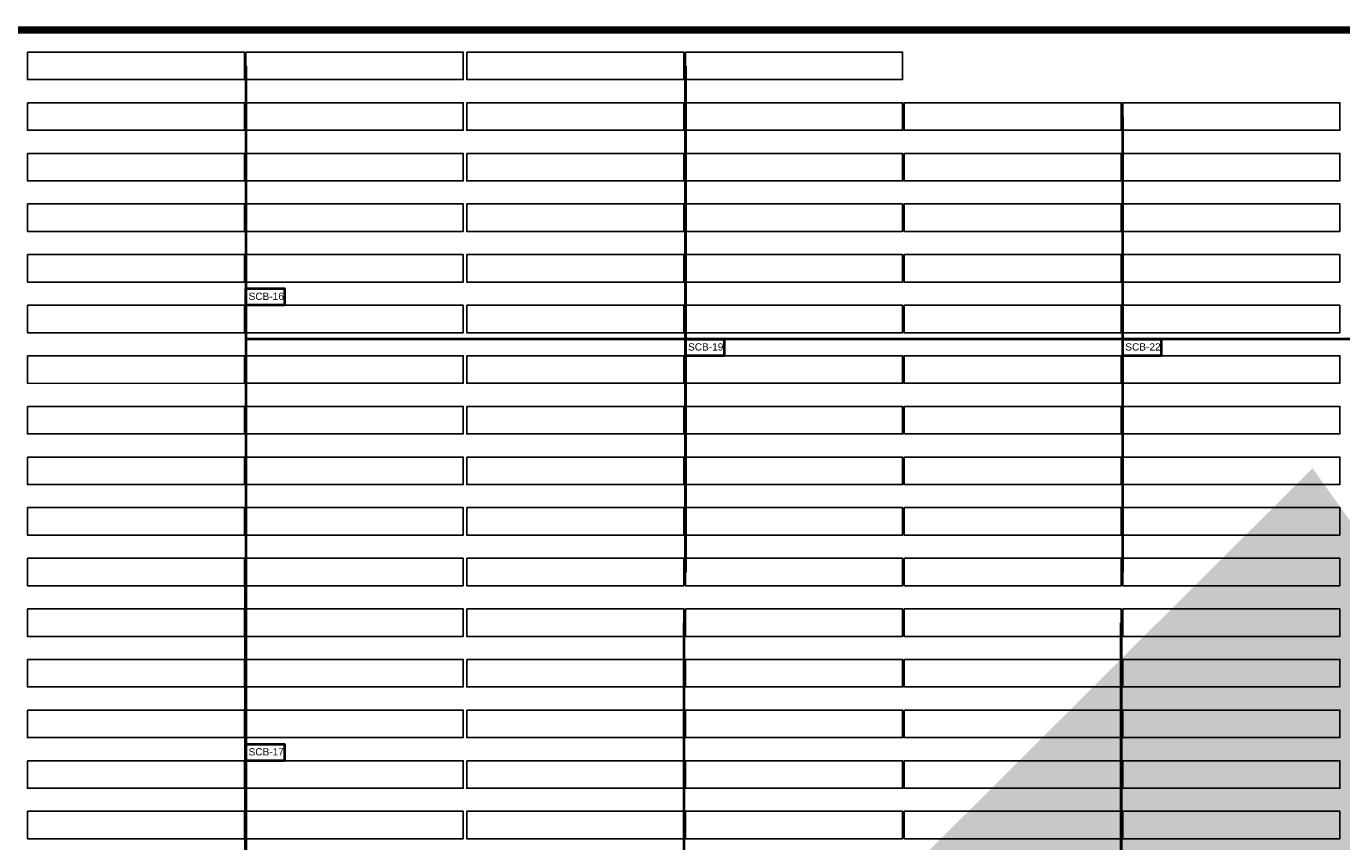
# Model space of a CAD drawing. Header units: inches. Extents: x 727810 to 1461440, y 2714588 to 5435005.
# Tile 22 of 233: x 728313 to 728495, y 2715684 to 2715797. Entities that reach past the tile are written whole.
import ezdxf

# ---------------------------------------------------------------- set-up
doc = ezdxf.new("R2010")
doc.units = ezdxf.units.IN
doc.header["$MEASUREMENT"] = 0
for name, color, linetype in [('DETAILS', 7, 'Continuous'), ('Inverter Room', 7, 'Continuous'), ('POLYLINE', 3, 'Continuous'), ('Saatvik', 5, 'Continuous'), ('SCB', 7, 'Continuous'), ('tranch', 7, 'Continuous')]:
    doc.layers.add(name, color=color, linetype=linetype)
doc.styles.add('ROMANS', font='ROMANS.shx', dxfattribs={"height": 10})
doc.styles.get("Standard").update_dxf_attribs({"font": 'arial.ttf'})
doc.dimstyles.new('ROMANS$7', dxfattribs={"dimscale": 100, "dimtxt": 2.5, "dimasz": 2, "dimexe": 20, "dimexo": 20, "dimgap": 0.5, "dimtad": 1, "dimdec": 0, "dimrnd": 5, "dimzin": 0, "dimdsep": 46, "dimtxsty": 'ROMANS', "dimcen": 0.09, "dimdle": 20, "dimclrd": 256, "dimclre": 256, "dimclrt": 3, "dimadec": 0, "dimazin": 0, "dimtfac": 20, "dimtdec": 0, "dimtix": 1, "dimtmove": 2, "dimatfit": 3, "dimfxl": 1, "dimtolj": 1, "dimtzin": 0, "dimarcsym": 0})

# ---------------------------------------------------------------- blocks, each defined once
blk = doc.blocks.new('245')
at = {"layer": 'SCB', "lineweight": 40}
for points in [[(727940.22, 2716280.28), (727945.56, 2716280.28), (727945.56, 2716277.98)], [(727945.56, 2716277.98), (727940.22, 2716277.98), (727940.22, 2716280.28)]]:
    blk.add_lwpolyline(points, dxfattribs=at)

msp = doc.modelspace()

# ---------------------------------------------------------------- linework, layer by layer
at = {"layer": 'DETAILS', "color": 6, "lineweight": 40}
for p, q in [((728343.33018, 2715760.52281), (728343.33018, 2715598.5516)), ((728343.33018, 2715760.52281), (728343.33018, 2715598.5516)), ((728646.6302, 2715753.52281), (728343.22476, 2715753.52281)), ((728646.6302, 2715753.52281), (728343.22476, 2715753.52281))]:
    msp.add_line(p, q, dxfattribs=at)
at = {"layer": 'POLYLINE', "color": 0, "lineweight": 40, "const_width": 1}
msp.add_lwpolyline([(728676.74614, 2715796.29279), (728009.50343, 2715796.29279)], dxfattribs=at)
msp.add_lwpolyline([(728676.74614, 2715796.29279), (728009.50343, 2715796.29279)], dxfattribs=at)
at = {"layer": 'Saatvik', "color": 5}
for points in [[(728313.09018, 2715793.2212), (728343.13018, 2715793.2212), (728343.13018, 2715789.4212), (728313.09018, 2715789.4212), (728313.09018, 2715793.2212)], [(728343.33018, 2715793.2212), (728373.37018, 2715793.2212), (728373.37018, 2715789.4212), (728343.33018, 2715789.4212), (728343.33018, 2715793.2212)], [(728373.87018, 2715793.2212), (728403.91018, 2715793.2212), (728403.91018, 2715789.4212), (728373.87018, 2715789.4212), (728373.87018, 2715793.2212)], [(728404.11018, 2715793.2212), (728434.15018, 2715793.2212), (728434.15018, 2715789.4212), (728404.11018, 2715789.4212), (728404.11018, 2715793.2212)], [(728313.09018, 2715786.2212), (728343.13018, 2715786.2212), (728343.13018, 2715782.4212), (728313.09018, 2715782.4212), (728313.09018, 2715786.2212)], [(728343.33018, 2715786.2212), (728373.37018, 2715786.2212), (728373.37018, 2715782.4212), (728343.33018, 2715782.4212), (728343.33018, 2715786.2212)], [(728373.87018, 2715786.2212), (728403.91018, 2715786.2212), (728403.91018, 2715782.4212), (728373.87018, 2715782.4212), (728373.87018, 2715786.2212)], [(728404.11018, 2715786.2212), (728434.15018, 2715786.2212), (728434.15018, 2715782.4212), (728404.11018, 2715782.4212), (728404.11018, 2715786.2212)], [(728434.35018, 2715786.2212), (728464.39018, 2715786.2212), (728464.39018, 2715782.4212), (728434.35018, 2715782.4212), (728434.35018, 2715786.2212)], [(728464.59018, 2715786.2212), (728494.63018, 2715786.2212), (728494.63018, 2715782.4212), (728464.59018, 2715782.4212), (728464.59018, 2715786.2212)], [(728313.09018, 2715779.2212), (728343.13018, 2715779.2212), (728343.13018, 2715775.4212), (728313.09018, 2715775.4212), (728313.09018, 2715779.2212)], [(728343.33018, 2715779.2212), (728373.37018, 2715779.2212), (728373.37018, 2715775.4212), (728343.33018, 2715775.4212), (728343.33018, 2715779.2212)], [(728373.87018, 2715779.2212), (728403.91018, 2715779.2212), (728403.91018, 2715775.4212), (728373.87018, 2715775.4212), (728373.87018, 2715779.2212)], [(728404.11018, 2715779.2212), (728434.15018, 2715779.2212), (728434.15018, 2715775.4212), (728404.11018, 2715775.4212), (728404.11018, 2715779.2212)], [(728434.35018, 2715779.2212), (728464.39018, 2715779.2212), (728464.39018, 2715775.4212), (728434.35018, 2715775.4212), (728434.35018, 2715779.2212)], [(728464.59018, 2715779.2212), (728494.63018, 2715779.2212), (728494.63018, 2715775.4212), (728464.59018, 2715775.4212), (728464.59018, 2715779.2212)], [(728313.09018, 2715772.2212), (728343.13018, 2715772.2212), (728343.13018, 2715768.4212), (728313.09018, 2715768.4212), (728313.09018, 2715772.2212)], [(728343.33018, 2715772.2212), (728373.37018, 2715772.2212), (728373.37018, 2715768.4212), (728343.33018, 2715768.4212), (728343.33018, 2715772.2212)], [(728373.87018, 2715772.2212), (728403.91018, 2715772.2212), (728403.91018, 2715768.4212), (728373.87018, 2715768.4212), (728373.87018, 2715772.2212)], [(728404.11018, 2715772.2212), (728434.15018, 2715772.2212), (728434.15018, 2715768.4212), (728404.11018, 2715768.4212), (728404.11018, 2715772.2212)], [(728434.35018, 2715772.2212), (728464.39018, 2715772.2212), (728464.39018, 2715768.4212), (728434.35018, 2715768.4212), (728434.35018, 2715772.2212)], [(728464.59018, 2715772.2212), (728494.63018, 2715772.2212), (728494.63018, 2715768.4212), (728464.59018, 2715768.4212), (728464.59018, 2715772.2212)], [(728313.09018, 2715765.2212), (728343.13018, 2715765.2212), (728343.13018, 2715761.4212), (728313.09018, 2715761.4212), (728313.09018, 2715765.2212)], [(728343.33018, 2715765.2212), (728373.37018, 2715765.2212), (728373.37018, 2715761.4212), (728343.33018, 2715761.4212), (728343.33018, 2715765.2212)], [(728373.87018, 2715765.2212), (728403.91018, 2715765.2212), (728403.91018, 2715761.4212), (728373.87018, 2715761.4212), (728373.87018, 2715765.2212)], [(728404.11018, 2715765.2212), (728434.15018, 2715765.2212), (728434.15018, 2715761.4212), (728404.11018, 2715761.4212), (728404.11018, 2715765.2212)], [(728434.35018, 2715765.2212), (728464.39018, 2715765.2212), (728464.39018, 2715761.4212), (728434.35018, 2715761.4212), (728434.35018, 2715765.2212)], [(728464.59018, 2715765.2212), (728494.63018, 2715765.2212), (728494.63018, 2715761.4212), (728464.59018, 2715761.4212), (728464.59018, 2715765.2212)], [(728313.09018, 2715758.2212), (728343.13018, 2715758.2212), (728343.13018, 2715754.4212), (728313.09018, 2715754.4212), (728313.09018, 2715758.2212)], [(728343.33018, 2715758.2212), (728373.37018, 2715758.2212), (728373.37018, 2715754.4212), (728343.33018, 2715754.4212), (728343.33018, 2715758.2212)], [(728373.87018, 2715758.2212), (728403.91018, 2715758.2212), (728403.91018, 2715754.4212), (728373.87018, 2715754.4212), (728373.87018, 2715758.2212)], [(728404.11018, 2715758.2212), (728434.15018, 2715758.2212), (728434.15018, 2715754.4212), (728404.11018, 2715754.4212), (728404.11018, 2715758.2212)], [(728434.35018, 2715758.2212), (728464.39018, 2715758.2212), (728464.39018, 2715754.4212), (728434.35018, 2715754.4212), (728434.35018, 2715758.2212)], [(728464.59018, 2715758.2212), (728494.63018, 2715758.2212), (728494.63018, 2715754.4212), (728464.59018, 2715754.4212), (728464.59018, 2715758.2212)], [(728313.09018, 2715751.2212), (728343.13018, 2715751.2212), (728343.13018, 2715747.41445), (728313.09018, 2715747.4212), (728313.09018, 2715751.2212)], [(728343.33018, 2715751.2212), (728373.37018, 2715751.2212), (728373.37018, 2715747.4212), (728343.33018, 2715747.4212), (728343.33018, 2715751.2212)], [(728373.87018, 2715751.2212), (728403.91018, 2715751.2212), (728403.91018, 2715747.4212), (728373.87018, 2715747.4212), (728373.87018, 2715751.2212)], [(728404.11018, 2715751.2212), (728434.15018, 2715751.2212), (728434.15018, 2715747.4212), (728404.11018, 2715747.4212), (728404.11018, 2715751.2212)], [(728434.35018, 2715751.2212), (728464.39018, 2715751.2212), (728464.39018, 2715747.4212), (728434.35018, 2715747.4212), (728434.35018, 2715751.2212)], [(728464.59018, 2715751.2212), (728494.63018, 2715751.2212), (728494.63018, 2715747.4212), (728464.59018, 2715747.4212), (728464.59018, 2715751.2212)], [(728313.09018, 2715744.2212), (728343.13018, 2715744.2212), (728343.13018, 2715740.4212), (728313.09018, 2715740.4212), (728313.09018, 2715744.2212)], [(728343.33018, 2715744.2212), (728373.37018, 2715744.2212), (728373.37018, 2715740.4212), (728343.33018, 2715740.4212), (728343.33018, 2715744.2212)], [(728373.87018, 2715744.2212), (728403.91018, 2715744.2212), (728403.91018, 2715740.4212), (728373.87018, 2715740.4212), (728373.87018, 2715744.2212)], [(728404.11018, 2715744.2212), (728434.15018, 2715744.2212), (728434.15018, 2715740.4212), (728404.11018, 2715740.4212), (728404.11018, 2715744.2212)], [(728434.35018, 2715744.2212), (728464.39018, 2715744.2212), (728464.39018, 2715740.4212), (728434.35018, 2715740.4212), (728434.35018, 2715744.2212)], [(728464.59018, 2715744.2212), (728494.63018, 2715744.2212), (728494.63018, 2715740.4212), (728464.59018, 2715740.4212), (728464.59018, 2715744.2212)], [(728313.09018, 2715737.2212), (728343.13018, 2715737.2212), (728343.13018, 2715733.4212), (728313.09018, 2715733.4212), (728313.09018, 2715737.2212)], [(728343.33018, 2715737.2212), (728373.37018, 2715737.2212), (728373.37018, 2715733.4212), (728343.33018, 2715733.4212), (728343.33018, 2715737.2212)], [(728373.87018, 2715737.2212), (728403.91018, 2715737.2212), (728403.91018, 2715733.4212), (728373.87018, 2715733.4212), (728373.87018, 2715737.2212)], [(728404.11018, 2715737.2212), (728434.15018, 2715737.2212), (728434.15018, 2715733.4212), (728404.11018, 2715733.4212), (728404.11018, 2715737.2212)], [(728434.35018, 2715737.2212), (728464.39018, 2715737.2212), (728464.39018, 2715733.4212), (728434.35018, 2715733.4212), (728434.35018, 2715737.2212)], [(728464.59018, 2715737.2212), (728494.63018, 2715737.2212), (728494.63018, 2715733.4212), (728464.59018, 2715733.4212), (728464.59018, 2715737.2212)], [(728313.09018, 2715730.2212), (728343.13018, 2715730.2212), (728343.13018, 2715726.4212), (728313.09018, 2715726.4212), (728313.09018, 2715730.2212)], [(728343.33018, 2715730.2212), (728373.37018, 2715730.2212), (728373.37018, 2715726.4212), (728343.33018, 2715726.4212), (728343.33018, 2715730.2212)], [(728373.87018, 2715730.2212), (728403.91018, 2715730.2212), (728403.91018, 2715726.4212), (728373.87018, 2715726.4212), (728373.87018, 2715730.2212)], [(728404.11018, 2715730.2212), (728434.15018, 2715730.2212), (728434.15018, 2715726.4212), (728404.11018, 2715726.4212), (728404.11018, 2715730.2212)], [(728434.35018, 2715730.2212), (728464.39018, 2715730.2212), (728464.39018, 2715726.4212), (728434.35018, 2715726.4212), (728434.35018, 2715730.2212)], [(728464.59018, 2715730.2212), (728494.63018, 2715730.2212), (728494.63018, 2715726.4212), (728464.59018, 2715726.4212), (728464.59018, 2715730.2212)], [(728313.09018, 2715723.2212), (728343.13018, 2715723.2212), (728343.13018, 2715719.4212), (728313.09018, 2715719.4212), (728313.09018, 2715723.2212)], [(728343.33018, 2715723.2212), (728373.37018, 2715723.2212), (728373.37018, 2715719.4212), (728343.33018, 2715719.4212), (728343.33018, 2715723.2212)], [(728373.87018, 2715723.2212), (728403.91018, 2715723.2212), (728403.91018, 2715719.4212), (728373.87018, 2715719.4212), (728373.87018, 2715723.2212)], [(728404.11018, 2715723.2212), (728434.15018, 2715723.2212), (728434.15018, 2715719.4212), (728404.11018, 2715719.4212), (728404.11018, 2715723.2212)], [(728434.35018, 2715723.2212), (728464.39018, 2715723.2212), (728464.39018, 2715719.4212), (728434.35018, 2715719.4212), (728434.35018, 2715723.2212)], [(728464.59018, 2715723.2212), (728494.63018, 2715723.2212), (728494.63018, 2715719.4212), (728464.59018, 2715719.4212), (728464.59018, 2715723.2212)], [(728313.09018, 2715716.2212), (728343.13018, 2715716.2212), (728343.13018, 2715712.4212), (728313.09018, 2715712.4212), (728313.09018, 2715716.2212)], [(728343.33018, 2715716.2212), (728373.37018, 2715716.2212), (728373.37018, 2715712.4212), (728343.33018, 2715712.4212), (728343.33018, 2715716.2212)], [(728373.87018, 2715716.2212), (728403.91018, 2715716.2212), (728403.91018, 2715712.4212), (728373.87018, 2715712.4212), (728373.87018, 2715716.2212)], [(728404.11018, 2715716.2212), (728434.15018, 2715716.2212), (728434.15018, 2715712.4212), (728404.11018, 2715712.4212), (728404.11018, 2715716.2212)], [(728434.35018, 2715716.2212), (728464.39018, 2715716.2212), (728464.39018, 2715712.4212), (728434.35018, 2715712.4212), (728434.35018, 2715716.2212)], [(728464.59018, 2715716.2212), (728494.63018, 2715716.2212), (728494.63018, 2715712.4212), (728464.59018, 2715712.4212), (728464.59018, 2715716.2212)], [(728313.09018, 2715709.2212), (728343.13018, 2715709.2212), (728343.13018, 2715705.4212), (728313.09018, 2715705.4212), (728313.09018, 2715709.2212)], [(728343.33018, 2715709.2212), (728373.37018, 2715709.2212), (728373.37018, 2715705.4212), (728343.33018, 2715705.4212), (728343.33018, 2715709.2212)], [(728373.87018, 2715709.2212), (728403.91018, 2715709.2212), (728403.91018, 2715705.4212), (728373.87018, 2715705.4212), (728373.87018, 2715709.2212)], [(728404.11018, 2715709.2212), (728434.15018, 2715709.2212), (728434.15018, 2715705.4212), (728404.11018, 2715705.4212), (728404.11018, 2715709.2212)], [(728434.35018, 2715709.2212), (728464.39018, 2715709.2212), (728464.39018, 2715705.4212), (728434.35018, 2715705.4212), (728434.35018, 2715709.2212)], [(728464.59018, 2715709.2212), (728494.63018, 2715709.2212), (728494.63018, 2715705.4212), (728464.59018, 2715705.4212), (728464.59018, 2715709.2212)], [(728313.09018, 2715702.2212), (728343.13018, 2715702.2212), (728343.13018, 2715698.4212), (728313.09018, 2715698.4212), (728313.09018, 2715702.2212)], [(728343.33018, 2715702.2212), (728373.37018, 2715702.2212), (728373.37018, 2715698.4212), (728343.33018, 2715698.4212), (728343.33018, 2715702.2212)], [(728373.87018, 2715702.2212), (728403.91018, 2715702.2212), (728403.91018, 2715698.4212), (728373.87018, 2715698.4212), (728373.87018, 2715702.2212)], [(728404.11018, 2715702.2212), (728434.15018, 2715702.2212), (728434.15018, 2715698.4212), (728404.11018, 2715698.4212), (728404.11018, 2715702.2212)], [(728434.35018, 2715702.2212), (728464.39018, 2715702.2212), (728464.39018, 2715698.4212), (728434.35018, 2715698.4212), (728434.35018, 2715702.2212)], [(728464.59018, 2715702.2212), (728494.63018, 2715702.2212), (728494.63018, 2715698.4212), (728464.59018, 2715698.4212), (728464.59018, 2715702.2212)], [(728313.09018, 2715695.2212), (728343.13018, 2715695.2212), (728343.13018, 2715691.4212), (728313.09018, 2715691.4212), (728313.09018, 2715695.2212)], [(728343.33018, 2715695.2212), (728373.37018, 2715695.2212), (728373.37018, 2715691.4212), (728343.33018, 2715691.4212), (728343.33018, 2715695.2212)], [(728373.87018, 2715695.2212), (728403.91018, 2715695.2212), (728403.91018, 2715691.4212), (728373.87018, 2715691.4212), (728373.87018, 2715695.2212)], [(728404.11018, 2715695.2212), (728434.15018, 2715695.2212), (728434.15018, 2715691.4212), (728404.11018, 2715691.4212), (728404.11018, 2715695.2212)], [(728434.35018, 2715695.2212), (728464.39018, 2715695.2212), (728464.39018, 2715691.4212), (728434.35018, 2715691.4212), (728434.35018, 2715695.2212)], [(728464.59018, 2715695.2212), (728494.63018, 2715695.2212), (728494.63018, 2715691.4212), (728464.59018, 2715691.4212), (728464.59018, 2715695.2212)], [(728313.09018, 2715688.2212), (728343.13018, 2715688.2212), (728343.13018, 2715684.4212), (728313.09018, 2715684.4212), (728313.09018, 2715688.2212)], [(728343.33018, 2715688.2212), (728373.37018, 2715688.2212), (728373.37018, 2715684.4212), (728343.33018, 2715684.4212), (728343.33018, 2715688.2212)], [(728373.87018, 2715688.2212), (728403.91018, 2715688.2212), (728403.91018, 2715684.4212), (728373.87018, 2715684.4212), (728373.87018, 2715688.2212)], [(728404.11018, 2715688.2212), (728434.15018, 2715688.2212), (728434.15018, 2715684.4212), (728404.11018, 2715684.4212), (728404.11018, 2715688.2212)], [(728434.35018, 2715688.2212), (728464.39018, 2715688.2212), (728464.39018, 2715684.4212), (728434.35018, 2715684.4212), (728434.35018, 2715688.2212)], [(728464.59018, 2715688.2212), (728494.63018, 2715688.2212), (728494.63018, 2715684.4212), (728464.59018, 2715684.4212), (728464.59018, 2715688.2212)]]:
    msp.add_lwpolyline(points, dxfattribs=at)
at = {"layer": 'tranch', "const_width": 0.4}
for points in [[(728343.33018, 2715759.37201), (728343.33018, 2715791.2912)], [(728404.11018, 2715752.37201), (728404.11018, 2715791.3212)], [(728464.59018, 2715752.37201), (728464.59018, 2715784.2912)], [(728343.33018, 2715759.37201), (728343.33018, 2715728.2912)], [(728404.11018, 2715752.37201), (728404.11018, 2715721.2912)], [(728464.59018, 2715752.37201), (728464.59018, 2715721.2912)], [(728343.23459, 2715696.37201), (728343.23459, 2715721.38074)], [(728403.91018, 2715682.37201), (728403.91018, 2715714.2912)], [(728464.39018, 2715682.37201), (728464.39018, 2715714.2912)], [(728343.23459, 2715672.3212), (728343.23459, 2715696.37201)]]:
    msp.add_lwpolyline(points, dxfattribs=at)

# ---------------------------------------------------------------- block references
at = {"layer": 'SCB', "color": 1, "lineweight": 40}
for p in [(403.11101, -519.75445), (403.11101, -519.75445), (463.89101, -526.75445), (463.89101, -526.75445), (524.37101, -526.75445), (524.37101, -526.75445), (403.11101, -582.75445), (403.11101, -582.75445)]:
    msp.add_blockref('245', p, dxfattribs=at)

# ---------------------------------------------------------------- texts
at = {"layer": 'SCB', "color": 7, "lineweight": 40, "char_height": 1, "attachment_point": 1}
for s, insert in [('SCB-16', (728343.6885, 2715759.95231)), ('SCB-16', (728343.6885, 2715759.95231)), ('SCB-19', (728404.4685, 2715752.95231)), ('SCB-19', (728404.4685, 2715752.95231)), ('SCB-22', (728464.9485, 2715752.95231)), ('SCB-22', (728464.9485, 2715752.95231)), ('SCB-17', (728343.6885, 2715696.95231)), ('SCB-17', (728343.6885, 2715696.95231))]:
    msp.add_mtext_dynamic_manual_height_columns(s, width=10.9628712, gutter_width=20.36957, heights=[0], dxfattribs=dict(at, insert=insert))

# ---------------------------------------------------------------- leaders
at = {"layer": 'Inverter Room', "ltscale": 0.5}
for points in [[(728344.57696, 2715592.59417, 0.296), (728343.89667, 2715593.19532, 0.296), (728343.51048, 2715593.18976, 0.296)], [(728347.27687, 2715592.59417, 0.148), (728347.75619, 2715592.93686, 0.148), (728347.9601, 2715592.93686, 0.148)]]:
    msp.add_leader(points, dimstyle='ROMANS$7', override={"dimtxt": 150, "dimgap": 0.5, "dimtad": 0, "dimtfill": 1, "dimarcsym": 1}, dxfattribs=at)

doc.saveas('drawing.dxf')
